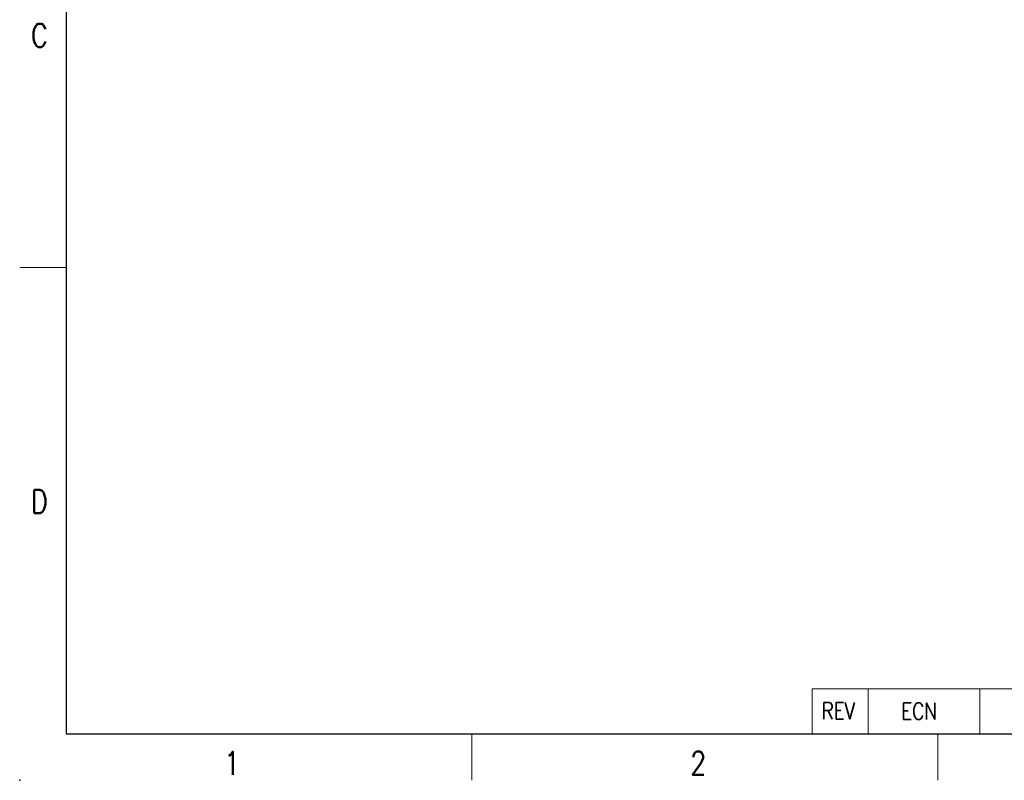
# Model space of a CAD drawing. Header units: inches. Extents: x 3728 to 5725, y -2497 to -825.
# Tile 1 of 15: x 5428 to 5534, y -2497 to -2415. Entities that reach past the tile are written whole.
import ezdxf
from ezdxf.enums import TextEntityAlignment as Align

# ---------------------------------------------------------------- set-up
doc = ezdxf.new("R2010")
doc.units = ezdxf.units.IN
doc.header["$MEASUREMENT"] = 0
doc.layers.get('0').update_dxf_attribs({"lineweight": 30})
for name, color, linetype, lineweight in [('TEXT', 6, 'Continuous', 13), ('尺寸线', 3, 'Continuous', 13), ('轮廓线', 7, 'Continuous', 30)]:
    doc.layers.add(name, color=color, linetype=linetype, lineweight=lineweight)
doc.styles.add('Romans-高1.8', font='romans.shx', dxfattribs={"width": 0.8, "height": 1.8})
doc.styles.add('romans-高2.5', font='romans.shx', dxfattribs={"width": 0.8, "height": 2.5})
doc.styles.add('romans-高3.5', font='romans.shx', dxfattribs={"width": 0.8, "height": 3.5})
doc.styles.add('宋体-高2.5', font='txt', dxfattribs={"width": 0.8, "height": 2.5})

# ---------------------------------------------------------------- blocks, each defined once
blk = doc.blocks.new('FOR-1754 Rev.1.1-A4客户图')
at = {"layer": 'TEXT'}
for p, q in [((-287, 50), (-292, 50)), ((-243.5, 0), (-243.5, -5)), ((-193.5, 0), (-193.5, -5))]:
    blk.add_line(p, q, dxfattribs=at)
at = {"layer": '尺寸线'}
for p, q in [((-207, 4.8), (-120, 4.8)), ((-207, 4.8), (-207, 0)), ((-201, 4.8), (-201, 0)), ((-189, 4.8), (-189, 0))]:
    blk.add_line(p, q, dxfattribs=at)
at = {"layer": '轮廓线'}
for p, q in [((-287, 200), (-287, 0)), ((-287, 0), (-74.67, 0))]:
    blk.add_line(p, q, dxfattribs=at)
blk.add_point((-292, -5), dxfattribs=at)
at = {"layer": 'TEXT', "width": 0.8}
for s, height, style, p in [('C', 2.5, 'romans-高2.5', (-290.78, 73.66)), ('D', 2.5, 'romans-高2.5', (-290.78, 23.66)), ('REV', 1.8, 'Romans-高1.8', (-205.97, 1.55)), ('ECN', 1.8, 'Romans-高1.8', (-197.43, 1.52)), ('1', 2.5, 'romans-高2.5', (-270.07, -4.41)), ('2', 2.5, 'romans-高2.5', (-220.07, -4.41))]:
    blk.add_text(s, height=height, dxfattribs=dict(at, style=style)).set_placement(p)
at = {"layer": '尺寸线', "width": 0.8}
for tag, height, style, p in [('/', 2.5, 'romans-高2.5', (-94.89, 30.44)), ('/', 2.5, 'romans-高2.5', (-96.71, 25.38)), ('/', 2.5, 'romans-高2.5', (-102.11, 20.6)), ('15EDGKNM-3.81-XXP-1Y-1000A(H)', 3.5, 'romans-高3.5', (-40.89, 11.73)), ('CENGMZ_2018.10.18', 2.5, 'romans-高2.5', (-97.54, 6.17)), ('15EDGKNM-3.5-C04', 2.5, 'romans-高2.5', (-47.36, 6.2)), ('T0-1', 2.5, 'romans-高2.5', (-5.69, 6.17)), ('CUSTOMER_DRAWING', 2.5, 'romans-高2.5', (-56.48, 1.21)), ('2:1', 2.5, 'romans-高2.5', (-23.28, 1.2)), ('1/1', 2.5, 'romans-高2.5', (-5.77, 1.37))]:
    blk.add_attdef(tag, text='', height=height, dxfattribs=dict(at, style=style)).set_placement(p, align=Align.CENTER)
at = {"layer": '尺寸线', "style": '宋体-高2.5', "width": 0.8}
blk.add_attdef('/', text='', height=2.5, dxfattribs=at).set_placement((-55.64, 31.97), align=Align.MIDDLE_LEFT)

msp = doc.modelspace()

# ---------------------------------------------------------------- block references
msp.add_blockref('FOR-1754 Rev.1.1-A4客户图', (5720.371, -2491.826))

doc.saveas('drawing.dxf')
